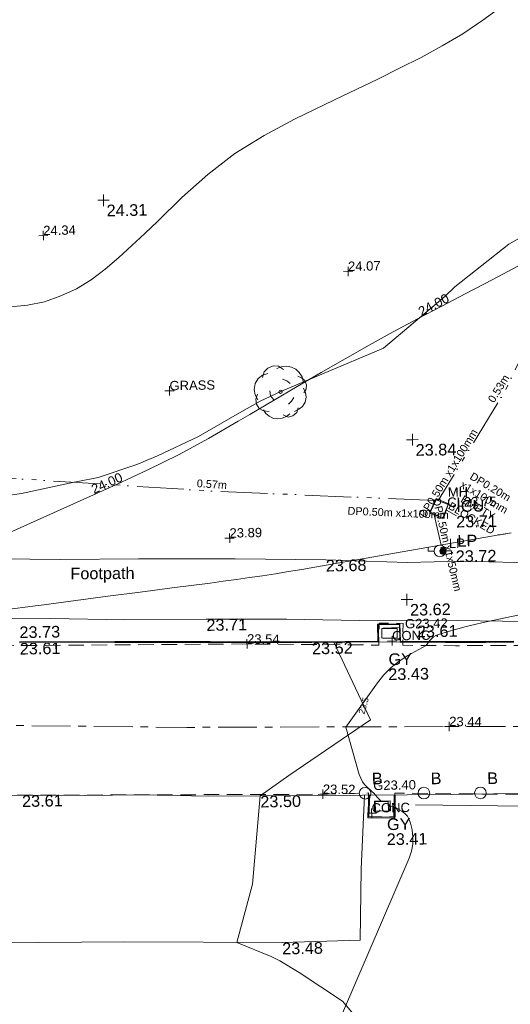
# Model space of a CAD drawing. Header units: millimetres. Extents: x -287732 to 520720, y -88450 to 287754.
# Tile 5 of 256: x -242672 to -226877, y -43230 to -11544. Entities that reach past the tile are written whole.
import ezdxf

# ---------------------------------------------------------------- set-up
doc = ezdxf.new("R2010")
doc.units = ezdxf.units.MM
for name, pattern in [('IMPORT-CENTER _6_', [2000, 1250, -250, 250, -250]), ('IMPORT-DASHED _2_', [750, 500, -250]), ('IMPORT-UG_ELEC_STREET LIGHTING_QLB2 _2_', [2700, 1500, -300, 0, -250, 150, -300, 0, -200])]:
    doc.linetypes.add(name, pattern=pattern)
for name, color, linetype, lineweight, true_color in [('00_TOPO_FOOTPATH', 7, 'Continuous', 9, 0xa50000), ('00_TOPO_FURN_BOLLARD', 7, 'Continuous', 9, 0x666666), ('00_TOPO_FURN_LAMP_POST', 7, 'Continuous', 9, 0x666666), ('00_TOPO_KERB_BOTTOM', 1, 'Continuous', 9, 0xff0000), ('00_TOPO_KERB_TOP', 7, 'Continuous', 9, 0xa500a5), ('00_TOPO_LEVEL_SPOT', 7, 'Continuous', 9, 0x666666), ('00_TOPO_SERV_GULLY', 7, 'Continuous', 9, 0x5252a5), ('00_TOPO_SERV_IC', 5, 'Continuous', 9, 0x0000ff), ('00_TOPO_TREE', 7, 'Continuous', 9, 0x666666), ('00_UAV_FORM_LINES', 7, 'Continuous', 9, 0x666666), ('01_DTM_CONTOUR_MNR', 7, 'Continuous', 9, 0xa5a552), ('01_DTM_CONTOUR_MNR_LABELS', 7, 'Continuous', 9, 0xa5a552), ('12333-PUM-2D-U-0001-C01 - Rev2_REVIT IMPORT_dwg', 7, 'Continuous', 9, 0x767676), ('CONTOURS_INDEX', 4, 'Continuous', 9, 0x00ffff), ('CONTOURS_INDEX_LVL', 4, 'Continuous', 9, 0x00ffff), ('CONTOURS_MINOR', 7, 'Continuous', 9, 0x00a5a5), ('GULLY', 7, 'Continuous', 9, 0x7fbfff), ('GULLY_LVL', 7, 'Continuous', 9, 0x7fbfff), ('LAMPPOST', 6, 'Continuous', 9, 0xff00ff), ('LAMPPOST_TXT', 6, 'Continuous', 9, 0xff00ff), ('MANHOLES', 7, 'Continuous', 9, 0xa50000), ('MANHOLES_LVL', 7, 'Continuous', 9, 0xa50000), ('MANHOLES_TXT', 7, 'Continuous', 9, 0xa50000), ('PUM-ELECTRIC-MH', 1, 'Continuous', 9, 0xff0000), ('PUM-ELECTRIC-SL-QLB2', 7, 'IMPORT-UG_ELEC_STREET LIGHTING_QLB2 _2_', 9, 0xff7f7f), ('ROAD_CROWNLINE', 7, 'IMPORT-CENTER _6_', 9, 0xa500a5), ('ROAD_CROWNLINE_LVL', 7, 'Continuous', 9, 0xa500a5), ('SPOT_HEIGHTS_LVL', 7, 'Continuous', 9, 0x00a500)]:
    doc.layers.add(name, color=color, linetype=linetype, lineweight=lineweight, true_color=true_color)
for name, color, linetype, lineweight in [('00_TOPO_ROAD_EDGE', 7, 'Continuous', 9), ('00_TOPO_SURFACE', 7, 'Continuous', 9), ('CHANGE_OF_SURFACE', 7, 'IMPORT-DASHED _2_', 9), ('CHANGE_OF_SURFACE_LVL', 7, 'Continuous', 9), ('GEN-TEXT', 7, 'Continuous', 9), ('Text', 7, 'Continuous', 9), ('TEXT_TXT', 7, 'Continuous', 9)]:
    doc.layers.add(name, color=color, linetype=linetype, lineweight=lineweight)
doc.styles.add('Arial_1', font='arial.ttf', dxfattribs={"height": 250})
doc.styles.add('Arial_3', font='arial.ttf', dxfattribs={"height": 300})
doc.styles.add('Swis721 Lt BT_1', font='swissl.ttf', dxfattribs={"height": 200})
doc.styles.add('Swis721 Lt BT_2', font='swissl.ttf', dxfattribs={"height": 375})

# ---------------------------------------------------------------- blocks, each defined once
blk = doc.blocks.new('12333-PUM-2D-U-0001-C01 - Rev2_REVIT IMPORT_dwg_CONIFEROUS_TREE-2077068-Site Location Plan Proposed')
at = {"layer": '00_TOPO_TREE', "color": 254, "true_color": 0xcccccc, "flags": 128}
for points in [[(-1889, 1546), (-1718, 2118), (-1317, 2519), (-744, 2748), (-172, 2691), (344, 2347)], [(-344, 2462), (115, 2634), (687, 2691), (1202, 2576), (1660, 2347), (2004, 2004), (2290, 1546), (2405, 1031)], [(-2405, -802), (-2691, -286), (-2805, 286), (-2691, 916), (-2347, 1431), (-1889, 1775), (-1317, 1947)], [(229, 1317), (687, 1145), (1031, 859)], [(1832, 1603), (2233, 1431), (2576, 1145), (2748, 687), (2691, 229), (2462, -172)], [(-744, -859), (-1088, -401), (-1145, 115)], [(2405, 344), (2634, -115), (2691, -630), (2576, -1145), (2290, -1603), (1889, -1889), (1431, -2118)], [(-1260, -2061), (-1832, -2004), (-2290, -1718), (-2576, -1260), (-2634, -744), (-2462, -229)], [(1374, -630), (1145, -1031), (802, -1317)], [(916, -2347), (573, -2634), (115, -2805), (-344, -2863), (-802, -2805), (-1260, -2576), (-1603, -2290), (-1832, -1889)], [(1832, -1718), (1660, -2233), (1260, -2576), (744, -2691), (229, -2462)]]:
    blk.add_lwpolyline(points, dxfattribs=at)
at = {"layer": '00_TOPO_TREE', "color": 254, "true_color": 0xcccccc}
blk.add_circle((0, 0), 177, dxfattribs=at)
blk = doc.blocks.new('12333-PUM-2D-U-0001-C01 - Rev2_REVIT IMPORT_dwg_MSL_Bollard_2-2077182-Site Location Plan Proposed')
at = {"layer": '00_TOPO_FURN_BOLLARD', "color": 254, "true_color": 0xcccccc}
blk.add_circle((0, 0), 62.5, dxfattribs=at)
blk = doc.blocks.new('12333-PUM-2D-U-0001-C01 - Rev2_REVIT IMPORT_dwg_MSL_Lamp_Post_SYM-2077199-Site Location Plan Proposed')
at = {"layer": '00_TOPO_FURN_LAMP_POST', "color": 254, "true_color": 0xcccccc, "flags": 128}
for points in [[(-500, 0), (-1000, 0), (-1000, 317)], [(500, 0), (1000, 0), (1000, -317)]]:
    blk.add_lwpolyline(points, dxfattribs=at)
at = {"layer": '00_TOPO_FURN_LAMP_POST', "color": 254, "true_color": 0xcccccc}
blk.add_circle((0, 0), 500, dxfattribs=at)
blk = doc.blocks.new('12333-PUM-2D-U-0001-C01 - Rev2_REVIT IMPORT_dwg_MM-2077200-Site Location Plan Proposed')
at = {"layer": '00_TOPO_LEVEL_SPOT', "color": 254, "true_color": 0xcccccc, "flags": 128}
for points in [[(0, -500), (0, 0), (-500, 0)], [(500, 0), (0, 0), (0, 500)]]:
    blk.add_lwpolyline(points, dxfattribs=at)
blk = doc.blocks.new('12333-PUM-2D-U-0001-C01 - Rev2_REVIT IMPORT_dwg_MGS62954_T2_Galway_ITM_3d_Rev1-2077680-Site Location Plan Proposed')
at = {"layer": '00_TOPO_FOOTPATH', "color": 254, "true_color": 0xcccccc, "flags": 128}
for points in [[(533686569, 725534767), (533685177, 725534737), (533684453, 725534698), (533683912, 725534431), (533682928, 725533726), (533682322, 725533015), (533681663, 725532428), (533680814, 725531749), (533679514, 725531167), (533678158, 725530699), (533676655, 725530380), (533674808, 725530368), (533673028, 725530443), (533671289, 725530434), (533668670, 725530566), (533665761, 725530650), (533662648, 725530703), (533660147, 725530719), (533657157, 725530811)], [(533656751, 725528873), (533659786, 725528834), (533662156, 725528743), (533664794, 725528723), (533667390, 725528674), (533670289, 725528576), (533672158, 725528564), (533675044, 725528468), (533676749, 725528490), (533678227, 725528614), (533679503, 725528904), (533680643, 725529285), (533682153, 725529994), (533683121, 725530624), (533683269, 725530477)]]:
    blk.add_lwpolyline(points, dxfattribs=at)
at = {"layer": '00_TOPO_KERB_BOTTOM', "color": 254, "true_color": 0xcccccc, "flags": 128}
for points in [[(533674680, 725527787), (533672476, 725527837), (533671020, 725527868), (533671005, 725528437), (533670331, 725528437), (533670324, 725527896), (533668179, 725527911), (533664902, 725527972), (533661833, 725528023), (533658772, 725528066)], [(533670745, 725522964), (533670724, 725522247), (533669918, 725522272), (533669960, 725522972)]]:
    blk.add_lwpolyline(points, dxfattribs=at)
at = {"layer": '00_TOPO_KERB_TOP', "color": 254, "true_color": 0xcccccc, "flags": 128}
for points in [[(533674679, 725527838), (533672477, 725527863), (533671033, 725527894), (533671015, 725528463), (533670305, 725528462), (533670298, 725527922), (533668179, 725527938), (533664902, 725527999), (533661834, 725528049), (533658772, 725528092)], [(533670776, 725522963), (533670754, 725522216), (533669886, 725522242), (533669929, 725522966)]]:
    blk.add_lwpolyline(points, dxfattribs=at)
at = {"layer": '00_TOPO_ROAD_EDGE', "color": 254, "true_color": 0xcccccc}
blk.add_line((533670324, 725527896), (533671020, 725527868), dxfattribs=at)
at = {"layer": '00_TOPO_ROAD_EDGE', "color": 254, "true_color": 0xcccccc, "flags": 128}
blk.add_lwpolyline([(533656400, 725523180), (533658760, 725523160), (533660800, 725523120), (533662570, 725523110), (533664760, 725523030), (533666430, 725523010), (533668280, 725522990), (533672601, 725522945), (533675983, 725522938), (533679392, 725522817), (533682934, 725522842), (533687156, 725522768), (533690703, 725522847)], dxfattribs=at)
at = {"layer": '00_TOPO_SERV_GULLY', "color": 254, "true_color": 0xcccccc}
for p, q in [((533670434, 725528013), (533670434, 725528318)), ((533670929, 725528318), (533670434, 725528318)), ((533670929, 725528013), (533670929, 725528318)), ((533670434, 725528013), (533670929, 725528013)), ((533670129, 725522450), (533670129, 725522755)), ((533670548, 725522755), (533670129, 725522755)), ((533670548, 725522450), (533670548, 725522755)), ((533670129, 725522450), (533670548, 725522450))]:
    blk.add_line(p, q, dxfattribs=at)
at = {"layer": '00_TOPO_SERV_IC', "color": 254, "true_color": 0xcccccc}
for p, q in [((533672072, 725532052), (533672263, 725532433)), ((533672263, 725532433), (533672644, 725532280)), ((533672644, 725532280), (533672453, 725531823)), ((533672072, 725532052), (533672453, 725531823))]:
    blk.add_line(p, q, dxfattribs=at)
at = {"layer": '00_TOPO_SURFACE', "color": 254, "true_color": 0xcccccc, "flags": 128}
blk.add_lwpolyline([(533669790, 725522974), (533669642, 725520590), (533669565, 725518306), (533667051, 725518271), (533661980, 725518390), (533657830, 725518420), (533651270, 725518550), (533648036, 725518665), (533644390, 725518360), (533642103, 725518201), (533638620, 725518620), (533635726, 725518916), (533632040, 725519120), (533628993, 725519218), (533624130, 725519660), (533621213, 725520825), (533619686, 725521729)], dxfattribs=at)
at = {"layer": '00_UAV_FORM_LINES', "color": 254, "true_color": 0xcccccc, "flags": 128}
blk.add_lwpolyline([(533671420, 725522631), (533676702, 725522469), (533680776, 725522370), (533684472, 725522462), (533687960, 725522418), (533692184, 725522349), (533694302, 725522246), (533697704, 725522111), (533701453, 725522133), (533704272, 725522062), (533707237, 725522148)], dxfattribs=at)
at = {"layer": '01_DTM_CONTOUR_MNR', "color": 254, "true_color": 0xcccccc, "flags": 128}
for points in [[(533676080, 725541340), (533674745, 725540620), (533672976, 725539270), (533672650, 725538972), (533670650, 725537340), (533668650, 725536541), (533667317, 725536007), (533666650, 725535708), (533665983, 725535340), (533664650, 725534608), (533663317, 725534007), (533662650, 725533741), (533661397, 725533340), (533660741, 725533219), (533660623, 725533201), (533658918, 725532872), (533658327, 725532792)], [(533674680, 725527829), (533673763, 725527840), (533672480, 725527852), (533671831, 725527862), (533671027, 725527884), (533671015, 725528315), (533671012, 725528444), (533670626, 725528449), (533670327, 725528443), (533670318, 725528229), (533670307, 725527913), (533668890, 725527910), (533669818, 725525841), (533670020, 725525390), (533667358, 725523643), (533666430, 725523010), (533666136, 725520170), (533665600, 725518300), (533666691, 725517832), (533666970, 725517683), (533667582, 725517295), (533668965, 725516356), (533669789, 725515340)]]:
    blk.add_lwpolyline(points, dxfattribs=at)
for name, p, xscale, yscale, zscale in [('12333-PUM-2D-U-0001-C01 - Rev2_REVIT IMPORT_dwg_MM-2077200-Site Location Plan Proposed', (533661720, 725542260), 0.375, 0.375, 0.375), ('12333-PUM-2D-U-0001-C01 - Rev2_REVIT IMPORT_dwg_CONIFEROUS_TREE-2077068-Site Location Plan Proposed', (533667314, 725535998), 0.3048, 0.3048, 0.3048), ('12333-PUM-2D-U-0001-C01 - Rev2_REVIT IMPORT_dwg_MM-2077200-Site Location Plan Proposed', (533671530, 725534380), 0.375, 0.375, 0.375), ('12333-PUM-2D-U-0001-C01 - Rev2_REVIT IMPORT_dwg_MSL_Lamp_Post_SYM-2077199-Site Location Plan Proposed', (533672349, 725530786), 0.375, 0.375, 0.375), ('12333-PUM-2D-U-0001-C01 - Rev2_REVIT IMPORT_dwg_MM-2077200-Site Location Plan Proposed', (533671260, 725529240), 0.375, 0.375, 0.375), ('12333-PUM-2D-U-0001-C01 - Rev2_REVIT IMPORT_dwg_MSL_Bollard_2-2077182-Site Location Plan Proposed', (533669806, 725523032), 3, 3, 3), ('12333-PUM-2D-U-0001-C01 - Rev2_REVIT IMPORT_dwg_MSL_Bollard_2-2077182-Site Location Plan Proposed', (533671700, 725523003), 3, 3, 3), ('12333-PUM-2D-U-0001-C01 - Rev2_REVIT IMPORT_dwg_MSL_Bollard_2-2077182-Site Location Plan Proposed', (533673519, 725522976), 3, 3, 3)]:
    blk.add_blockref(name, p, dxfattribs=dict(xscale=xscale, yscale=yscale, zscale=zscale))
at = {"layer": '00_TOPO_FOOTPATH', "color": 251, "true_color": 0x666666, "insert": (533660446, 725530453), "char_height": 375, "width": 2436.18, "attachment_point": 1, "rotation": 359.4349, "line_spacing_factor": 1.005062, "style": 'Swis721 Lt BT_2'}
blk.add_mtext('Footpath', dxfattribs=at)
at = {"layer": '00_TOPO_FOOTPATH', "color": 251, "true_color": 0x666666, "char_height": 375, "width": 1495.9, "attachment_point": 1, "line_spacing_factor": 1.005062, "style": 'Swis721 Lt BT_2'}
for s, insert in [('23.68', (533668670, 725530561)), ('23.71', (533664794, 725528718))]:
    blk.add_mtext(s, dxfattribs=dict(at, insert=insert))
at = {"layer": '00_TOPO_FURN_BOLLARD', "char_height": 375, "width": 398.91, "attachment_point": 1, "line_spacing_factor": 1.005062, "style": 'Swis721 Lt BT_2'}
for insert in [(533670031, 725523686), (533671925, 725523658), (533673744, 725523630)]:
    blk.add_mtext('B', dxfattribs=dict(at, insert=insert))
at = {"layer": '00_TOPO_FURN_LAMP_POST', "char_height": 375, "attachment_point": 1, "line_spacing_factor": 1.005062, "style": 'Swis721 Lt BT_2'}
for s, insert, width in [('LP', (533672919, 725531288), 707.59), ('23.72', (533672857, 725530790), 1495.9)]:
    blk.add_mtext(s, dxfattribs=dict(at, insert=insert, width=width))
at = {"layer": '00_TOPO_KERB_BOTTOM', "color": 251, "true_color": 0x666666, "char_height": 375, "width": 1495.9, "attachment_point": 1, "line_spacing_factor": 1.005062, "style": 'Swis721 Lt BT_2'}
for s, insert in [('23.61', (533658772, 725528061)), ('23.52', (533668179, 725527906))]:
    blk.add_mtext(s, dxfattribs=dict(at, insert=insert))
at = {"layer": '00_TOPO_KERB_TOP', "color": 251, "true_color": 0x666666, "char_height": 375, "width": 1495.9, "attachment_point": 1, "line_spacing_factor": 1.005062, "style": 'Swis721 Lt BT_2'}
for s, insert in [('23.73', (533658772, 725528590)), ('23.61', (533671563, 725528392))]:
    blk.add_mtext(s, dxfattribs=dict(at, insert=insert))
at = {"layer": '00_TOPO_LEVEL_SPOT', "char_height": 375, "width": 1495.9, "attachment_point": 1, "line_spacing_factor": 1.005062, "style": 'Swis721 Lt BT_2'}
for s, insert in [('24.31', (533661815, 725542113)), ('23.84', (533671625, 725534233)), ('23.62', (533671355, 725529093))]:
    blk.add_mtext(s, dxfattribs=dict(at, insert=insert))
at = {"layer": '00_TOPO_ROAD_EDGE', "color": 251, "true_color": 0x666666, "char_height": 375, "width": 1495.9, "attachment_point": 1, "line_spacing_factor": 1.005062, "style": 'Swis721 Lt BT_2'}
for s, insert in [('23.61', (533658760, 725523155)), ('23.50', (533666430, 725523005))]:
    blk.add_mtext(s, dxfattribs=dict(at, insert=insert))
at = {"layer": '00_TOPO_SERV_GULLY', "color": 251, "true_color": 0x666666, "char_height": 375, "attachment_point": 1, "line_spacing_factor": 1.005062, "style": 'Swis721 Lt BT_2'}
for s, insert, width in [('GY', (533670636, 725527514), 821.56), ('23.43', (533670619, 725527031), 1495.9), ('GY', (533670494, 725522207), 821.56), ('23.41', (533670477, 725521724), 1495.9)]:
    blk.add_mtext(s, dxfattribs=dict(at, insert=insert, width=width))
at = {"layer": '00_TOPO_SERV_IC', "color": 251, "true_color": 0x666666, "char_height": 375, "attachment_point": 1, "line_spacing_factor": 1.005062, "style": 'Swis721 Lt BT_2'}
for s, insert, width in [('ICU', (533672905, 725532404), 1021.01), ('23.71', (533672891, 725531904), 1495.9)]:
    blk.add_mtext(s, dxfattribs=dict(at, insert=insert, width=width))
at = {"layer": '00_TOPO_SURFACE', "color": 251, "true_color": 0x666666, "insert": (533667051, 725518267), "char_height": 375, "width": 1495.9, "attachment_point": 1, "line_spacing_factor": 1.005062, "style": 'Swis721 Lt BT_2'}
blk.add_mtext('23.48', dxfattribs=at)
at = {"layer": '01_DTM_CONTOUR_MNR_LABELS', "color": 251, "true_color": 0x666666, "insert": (533669713, 725525877), "char_height": 200, "width": 620.51, "attachment_point": 2, "rotation": 73.1948, "line_spacing_factor": 1.005062, "style": 'Swis721 Lt BT_1'}
blk.add_mtext('23.5', dxfattribs=at)
blk = doc.blocks.new('12333-PUM-2D-U-0001-C01 - Rev2_REVIT IMPORT_dwg_SPOT-2077713-Site Location Plan Proposed')
at = {"layer": 'Text', "color": 253, "true_color": 0xaaaaaa}
for p, q in [((-500, 0), (500, 0)), ((0, 500), (0, -500))]:
    blk.add_line(p, q, dxfattribs=at)
blk = doc.blocks.new('12333-PUM-2D-U-0001-C01 - Rev2_REVIT IMPORT_dwg_MH_CIR2-2077688-Site Location Plan Proposed')
at = {"layer": 'LAMPPOST', "color": 211, "true_color": 0xffaaff}
for p, q in [((-499, -33), (33, 499)), ((-496, 60), (-60, 496)), ((-488, -111), (111, 488)), ((-467, -180), (180, 467)), ((-467, 179), (-179, 467)), ((-438, -241), (241, 438)), ((-403, -296), (296, 403)), ((-362, -345), (345, 362)), ((-315, -388), (388, 315)), ((-263, -425), (425, 263)), ((-204, -456), (456, 204)), ((-138, -480), (480, 138)), ((-64, -496), (496, 64)), ((22, -500), (500, -22)), ((128, -483), (483, -128)), ((305, -396), (396, -305))]:
    blk.add_line(p, q, dxfattribs=at)
at = {"layer": 'LAMPPOST', "color": 211, "true_color": 0xffaaff, "flags": 128}
blk.add_lwpolyline([(475, -154), (500, 0), (475, 154), (404, 293), (293, 404), (154, 475), (0, 500), (-154, 475), (-293, 404), (-404, 293), (-475, 154), (-500, 0), (-475, -154), (-404, -293), (-293, -404), (-154, -475), (0, -500), (154, -475), (293, -404), (404, -293)], close=True, dxfattribs=at)
blk = doc.blocks.new('12333-PUM-2D-U-0001-C01 - Rev2_REVIT IMPORT_dwg_SPOT-2077769-Site Location Plan Proposed')
at = {"layer": 'CHANGE_OF_SURFACE_LVL', "color": 253, "true_color": 0xaaaaaa}
for p, q in [((-500, 0), (500, 0)), ((0, 500), (0, -500))]:
    blk.add_line(p, q, dxfattribs=at)
blk = doc.blocks.new('12333-PUM-2D-U-0001-C01 - Rev2_REVIT IMPORT_dwg_SPOT-2077774-Site Location Plan Proposed')
at = {"layer": 'ROAD_CROWNLINE_LVL', "color": 254, "true_color": 0xe1aae1}
for p, q in [((-500, 0), (500, 0)), ((0, 500), (0, -500))]:
    blk.add_line(p, q, dxfattribs=at)
blk = doc.blocks.new('12333-PUM-2D-U-0001-C01 - Rev2_REVIT IMPORT_dwg_SPOT-2077775-Site Location Plan Proposed')
at = {"layer": 'SPOT_HEIGHTS_LVL', "color": 9, "true_color": 0xaae1aa}
for p, q in [((-500, 0), (500, 0)), ((0, 500), (0, -500))]:
    blk.add_line(p, q, dxfattribs=at)
blk = doc.blocks.new('12333-PUM-2D-U-0001-C01 - Rev2_REVIT IMPORT_dwg-1620468-Site Location Plan Proposed')
at = {"layer": 'CHANGE_OF_SURFACE', "color": 253, "true_color": 0xaaaaaa, "flags": 128}
for points in [[(-16531, -86179), (-15592, -86624), (-14416, -87077), (-13406, -87266), (-12184, -87341), (-10658, -87329), (-7526, -87369), (-1148, -87518), (5747, -87576), (11811, -87765), (17197, -87874), (25010, -87954), (29248, -88063), (29276, -87359), (30046, -87378), (30021, -88083), (31715, -88126), (37675, -88207), (39018, -87851), (40211, -87570), (41192, -87140), (42339, -86308), (43509, -85224), (44221, -84530), (45018, -83056), (45614, -80916), (45867, -78226), (45861, -75770)], [(-21410, -95024), (-21150, -95182), (-18502, -95805), (-18226, -95358), (-16789, -95595), (-16745, -96269), (-14244, -96421), (-11146, -96719), (-9287, -96834), (-7039, -96639), (-1394, -97132), (1806, -97304), (5535, -97132), (9390, -97087), (13090, -97201), (13595, -96100), (13870, -94585), (14363, -92647), (27367, -92832), (28836, -92816), (28824, -93584), (29680, -93596), (29685, -92832), (35522, -93004), (42936, -93083), (52550, -93255), (60638, -93438), (70045, -93564), (79590, -93754), (89646, -93983), (89999, -95735)]]:
    blk.add_lwpolyline(points, dxfattribs=at)
at = {"layer": 'CONTOURS_INDEX', "color": 131, "true_color": 0xaaffff, "flags": 128}
blk.add_lwpolyline([(33962, -75934), (33109, -76372), (32253, -76804), (31472, -77190), (30679, -77589), (29890, -77995), (29106, -78410), (28325, -78833), (27548, -79262), (26773, -79694), (26000, -80131), (25228, -80570), (24852, -80785), (23885, -81316), (22907, -81825), (21911, -82299), (20904, -82750), (17463, -84219)], dxfattribs=at)
at = {"layer": 'CONTOURS_MINOR', "color": 254, "true_color": 0xaae1e1, "flags": 128}
for points in [[(33582, -67571), (32948, -68017), (32300, -68438), (31629, -68822), (30942, -69180), (30243, -69517), (29542, -69850), (28838, -70177), (28132, -70500), (26830, -71090), (25843, -71598), (24897, -72167), (24012, -72828), (23168, -73549), (22375, -74299), (21956, -74688), (21531, -75071), (21098, -75445), (20660, -75814), (20197, -76148), (19721, -76432), (19212, -76651), (18681, -76827), (18132, -76928), (17583, -76975)], [(33570, -84530), (33401, -84554), (33378, -84557), (33354, -84560), (33331, -84563), (33308, -84566), (33215, -84579), (33192, -84582), (33169, -84585), (33146, -84588), (33123, -84592), (27233, -85522), (26812, -85587), (26391, -85649), (25970, -85709), (25548, -85766), (25126, -85821), (24703, -85874), (24281, -85924), (23858, -85972), (22632, -86109), (21596, -86225), (20560, -86342), (19525, -86460), (18489, -86580), (18224, -86610), (17222, -86724)], [(35980, -86743), (32622, -87397), (32349, -87454), (32078, -87515), (31808, -87584), (31539, -87657), (31180, -87759), (31097, -87792), (31020, -87834), (30952, -87890), (30890, -87955), (30778, -88101), (30182, -88419), (29899, -88595), (29635, -88794), (29400, -89025), (29185, -89280), (28148, -90681), (28552, -92219), (28595, -92340), (28651, -92453), (28726, -92554), (28813, -92648), (28881, -92709), (28943, -92767), (29004, -92827), (29061, -92889), (29118, -92953), (29172, -93017), (29241, -93086), (29258, -93099)], [(29468, -93221), (29489, -93230), (29678, -93291), (29901, -93423), (29998, -93499), (30079, -93587), (30135, -93692), (30174, -93809), (30218, -94027), (30242, -94261), (30237, -94491), (30190, -94717), (30114, -94939), (27879, -99890), (27631, -100461), (27394, -101037), (27173, -101619), (26964, -102206), (26783, -102800), (26630, -103401), (26519, -104010), (26436, -104626), (25798, -110951)]]:
    blk.add_lwpolyline(points, dxfattribs=at)
at = {"layer": 'GEN-TEXT', "color": 253, "true_color": 0xaaaaaa}
for p, q in [((31303, -85016), (31374, -84945)), ((31374, -85016), (31303, -84945))]:
    blk.add_line(p, q, dxfattribs=at)
at = {"layer": 'GULLY', "color": 254, "true_color": 0xd4e9ff}
for p, q in [((29399, -87537), (29399, -87517)), ((29024, -93404), (29050, -93404))]:
    blk.add_line(p, q, dxfattribs=at)
at = {"layer": 'GULLY', "color": 254, "true_color": 0xd4e9ff, "flags": 128}
for points in [[(29399, -87517), (29931, -87514), (29932, -87855), (29400, -87858), (29400, -87841)], [(29468, -93404), (29535, -93404), (29535, -93085), (29024, -93085), (29024, -93404)]]:
    blk.add_lwpolyline(points, dxfattribs=at)
at = {"layer": 'MANHOLES', "color": 9, "true_color": 0xe1aaaa, "flags": 128}
blk.add_lwpolyline([(31543, -83566), (31550, -83550), (31182, -83375), (30985, -83789)], dxfattribs=at)
at = {"layer": 'PUM-ELECTRIC-MH', "color": 21, "true_color": 0xffaaaa}
for p, q in [((31058, -83671), (31155, -83413)), ((31155, -83413), (31182, -83424))]:
    blk.add_line(p, q, dxfattribs=at)
at = {"layer": 'PUM-ELECTRIC-MH', "color": 21, "true_color": 0xffaaaa, "flags": 128}
for points in [[(31568, -83580), (31402, -84021), (31381, -84013)], [(31263, -83965), (30989, -83854), (31006, -83811)]]:
    blk.add_lwpolyline(points, dxfattribs=at)
at = {"layer": 'PUM-ELECTRIC-SL-QLB2', "color": 254, "true_color": 0xffd4d4}
for p, q in [((31102, -83900), (31318, -84887)), ((31820, -83944), (31501, -83760))]:
    blk.add_line(p, q, dxfattribs=at)
at = {"layer": 'PUM-ELECTRIC-SL-QLB2', "color": 254, "true_color": 0xffd4d4, "flags": 128}
for points in [[(41791, -63495), (37169, -72518), (33438, -79995), (31242, -83445)], [(31143, -83445), (23951, -83014), (15061, -82292), (9568, -81791)]]:
    blk.add_lwpolyline(points, dxfattribs=at)
at = {"layer": 'ROAD_CROWNLINE', "color": 254, "true_color": 0xe1aae1, "flags": 128}
blk.add_lwpolyline([(249006, -92725), (244453, -94206), (233556, -94383), (213354, -93698), (191428, -93433), (168463, -92924), (161119, -92830), (147820, -92659), (134837, -92304), (124391, -92018), (104167, -91620), (79168, -91355), (65619, -91289), (52756, -91112), (39914, -90847), (23027, -90603), (4970, -90095), (-7099, -89786), (-12602, -89763), (-16470, -88901), (-19410, -87266), (-21200, -85365), (-21240, -85278)], dxfattribs=at)
blk.add_blockref('12333-PUM-2D-U-0001-C01 - Rev2_REVIT IMPORT_dwg_MGS62954_T2_Galway_ITM_3d_Rev1-2077680-Site Location Plan Proposed', (-533641080, -725615854))
for name, p, xscale, yscale, zscale in [('12333-PUM-2D-U-0001-C01 - Rev2_REVIT IMPORT_dwg_SPOT-2077775-Site Location Plan Proposed', (18684, -74700), 0.3, 0.3, 0.3), ('12333-PUM-2D-U-0001-C01 - Rev2_REVIT IMPORT_dwg_SPOT-2077775-Site Location Plan Proposed', (28473, -76023), 0.3, 0.3, 0.3), ('12333-PUM-2D-U-0001-C01 - Rev2_REVIT IMPORT_dwg_SPOT-2077713-Site Location Plan Proposed', (22660, -79764), 0.3, 0.3, 0.3), ('12333-PUM-2D-U-0001-C01 - Rev2_REVIT IMPORT_dwg_SPOT-2077775-Site Location Plan Proposed', (24509, -84538), 0.3, 0.3, 0.3), ('12333-PUM-2D-U-0001-C01 - Rev2_REVIT IMPORT_dwg_MH_CIR2-2077688-Site Location Plan Proposed', (31371, -85077), 0.2, 0.2, 0.2), ('12333-PUM-2D-U-0001-C01 - Rev2_REVIT IMPORT_dwg_SPOT-2077769-Site Location Plan Proposed', (25010, -87954), 0.3, 0.3, 0.3), ('12333-PUM-2D-U-0001-C01 - Rev2_REVIT IMPORT_dwg_SPOT-2077713-Site Location Plan Proposed', (29684, -87938), 0.3, 0.3, 0.3), ('12333-PUM-2D-U-0001-C01 - Rev2_REVIT IMPORT_dwg_SPOT-2077774-Site Location Plan Proposed', (31471, -90725), 0.3, 0.3, 0.3), ('12333-PUM-2D-U-0001-C01 - Rev2_REVIT IMPORT_dwg_SPOT-2077769-Site Location Plan Proposed', (27367, -92832), 0.3, 0.3, 0.3), ('12333-PUM-2D-U-0001-C01 - Rev2_REVIT IMPORT_dwg_SPOT-2077713-Site Location Plan Proposed', (28929, -93466), 0.3, 0.3, 0.3)]:
    blk.add_blockref(name, p, dxfattribs=dict(xscale=xscale, yscale=yscale, zscale=zscale))
at = {"layer": 'CHANGE_OF_SURFACE_LVL', "char_height": 300, "width": 1256.11, "attachment_point": 1, "rotation": 358.3874, "line_spacing_factor": 0.941778, "style": 'Arial_3'}
for s, insert in [('23.54', (25019, -87639)), ('23.52', (27375, -92517))]:
    blk.add_mtext(s, dxfattribs=dict(at, insert=insert))
at = {"layer": 'CONTOURS_INDEX_LVL', "char_height": 300, "width": 1256.11, "attachment_point": 1, "line_spacing_factor": 0.941778, "style": 'Arial_3'}
for insert, rotation in [((30673, -77247), 26.9023), ((20050, -82768), 23.2983)]:
    blk.add_mtext('24.00', dxfattribs=dict(at, insert=insert, rotation=rotation))
at = {"layer": 'GULLY_LVL', "char_height": 300, "width": 1645.43, "attachment_point": 1, "line_spacing_factor": 0.941778, "style": 'Arial_3'}
for s, insert in [('G23.42', (30107, -87242)), ('G23.40', (28993, -92426))]:
    blk.add_mtext(s, dxfattribs=dict(at, insert=insert))
at = {"layer": 'LAMPPOST_TXT', "insert": (31564, -84679), "char_height": 300, "width": 613.36, "attachment_point": 1, "line_spacing_factor": 0.941778, "style": 'Arial_3'}
blk.add_mtext('LP', dxfattribs=at)
at = {"layer": 'MANHOLES_LVL', "insert": (31534, -83355), "char_height": 300, "width": 1895.19, "attachment_point": 1, "line_spacing_factor": 0.941778, "style": 'Arial_3'}
blk.add_mtext('CL23.75', dxfattribs=at)
at = {"layer": 'MANHOLES_TXT', "insert": (31558, -83029), "char_height": 300, "width": 774.97, "attachment_point": 1, "line_spacing_factor": 0.941778, "style": 'Arial_3'}
blk.add_mtext('MH', dxfattribs=at)
at = {"layer": 'PUM-ELECTRIC-SL-QLB2', "char_height": 250, "attachment_point": 2, "line_spacing_factor": 0.941778, "style": 'Arial_1'}
for s, insert, width, rotation in [('0.53m', (33145, -79809), 1160.03, 57.5128), ('DP0.50m x1x100mm', (31482, -82508), 3893.28, 57.5128), ('0.57m', (23979, -82668), 1160.03, 355.3569), ('DP0.20m\\Px1x100mm\\PEMPTY\\PBLOCKED', (32999, -82927), 2038.46, 328.0764), ('DP0.50m x1x100mm', (29957, -83695), 3893.28, 356.5721), ('DP0.50m x1x50mm', (31633, -84846), 3660.66, 282.302)]:
    blk.add_mtext(s, dxfattribs=dict(at, insert=insert, width=width, rotation=rotation))
at = {"layer": 'ROAD_CROWNLINE_LVL', "insert": (31480, -90410), "char_height": 300, "width": 1256.11, "attachment_point": 1, "rotation": 358.3874, "line_spacing_factor": 0.941778, "style": 'Arial_3'}
blk.add_mtext('23.44', dxfattribs=at)
at = {"layer": 'SPOT_HEIGHTS_LVL', "char_height": 300, "width": 1256.11, "attachment_point": 1, "line_spacing_factor": 0.941778, "style": 'Arial_3'}
for s, insert in [('24.34', (18684, -74385)), ('24.07', (28473, -75708)), ('23.89', (24509, -84223))]:
    blk.add_mtext(s, dxfattribs=dict(at, insert=insert))
at = {"layer": 'TEXT_TXT', "char_height": 300, "attachment_point": 1, "line_spacing_factor": 0.941778, "style": 'Arial_3'}
for s, insert, width in [('GRASS', (22660, -79449), 1751.95), ('CONC', (29684, -87623), 1469.14), ('CONC', (28929, -93151), 1469.14)]:
    blk.add_mtext(s, dxfattribs=dict(at, insert=insert, width=width))

msp = doc.modelspace()

# ---------------------------------------------------------------- block references
at = {"layer": '12333-PUM-2D-U-0001-C01 - Rev2_REVIT IMPORT_dwg', "color": 254, "linetype": 'IMPORT-UG_ELEC_STREET LIGHTING_QLB2 _2_', "true_color": 0xffd4d4, "rotation": 0.9999999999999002}
msp.add_blockref('12333-PUM-2D-U-0001-C01 - Rev2_REVIT IMPORT_dwg-1620468-Site Location Plan Proposed', (-261895, 55870), dxfattribs=at)

doc.saveas('drawing.dxf')
